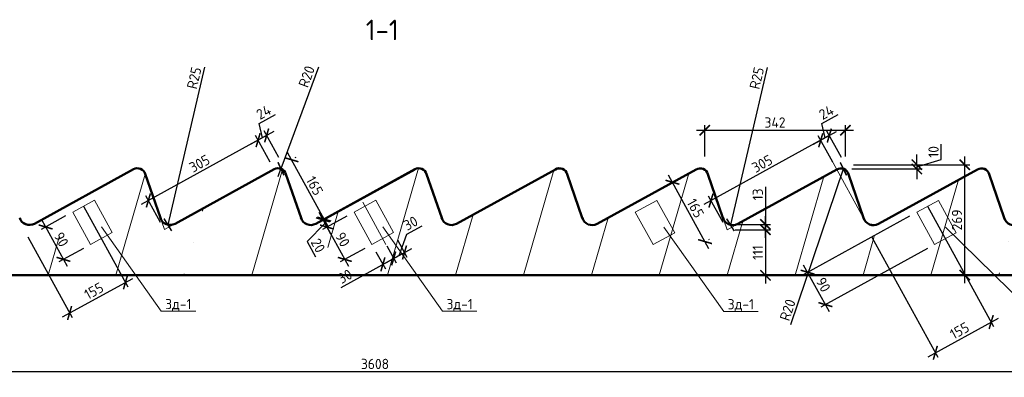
# Model space of a CAD drawing. Header units: millimetres. Extents: x 251864 to 617215, y -272865 to -46010.
# Tile 11 of 53: x 349116 to 373082, y -160787 to -152081. Entities that reach past the tile are written whole.
import ezdxf
from ezdxf import colors
from ezdxf.entities.mleader import LeaderData, LeaderLine
from ezdxf.enums import TextEntityAlignment as Align
from ezdxf.math import Vec2, Vec3

# ---------------------------------------------------------------- set-up
doc = ezdxf.new("R2010")
doc.units = ezdxf.units.MM
doc.layers.get('Defpoints').update_dxf_attribs({"color": 140})
for name, color, linetype, lineweight in [('Standard', 7, 'Continuous', 25), ('Размеры', 54, 'Continuous', 20), ('РАЗРЕЗЫ', 10, 'Continuous', 60), ('Символы 0.20', 1, 'Continuous', 20), ('Текст 5.00', 82, 'Continuous', 50)]:
    doc.layers.add(name, color=color, linetype=linetype, lineweight=lineweight)
doc.styles.add('GOST-2.304_Type-B', font='GOST_Common.ttf')
doc.styles.add('ГОСТ', font='GOST_Common.ttf')
doc.dimstyles.new('СПДС', dxfattribs={"dimscale": 100, "dimtxt": 2.5, "dimasz": 2.5, "dimexe": 1.25, "dimexo": 2, "dimtad": 1, "dimdec": 0, "dimtxsty": 'ГОСТ', "dimblk": 'ARCHTICK', "dimcen": 2.5, "dimdle": 2, "dimadec": 0, "dimazin": 2, "dimtfac": 0.75, "dimtdec": 0, "dimtmove": 1, "dimatfit": 3, "dimfxl": 1, "dimtolj": 1, "dimarcsym": 1})

# ---------------------------------------------------------------- blocks, each defined once
blk = doc.blocks.new('_ArchTick')
at = {"color": 0, "linetype": 'ByBlock', "const_width": 0.15}
blk.add_lwpolyline([(-0.5, -0.5), (0.5, 0.5)], dxfattribs=at)
blk = doc.blocks.new('*D1159')
at = {"layer": 'Defpoints', "color": 0, "linetype": 'Continuous', "transparency": 16777216}
for p in [(369213, -155612), (372118, -155612), (370123, -158299)]:
    blk.add_point(p, dxfattribs=at)
at = {"layer": 'Размеры', "color": 0, "linetype": 'Continuous', "lineweight": -2, "transparency": 16777216}
for p, q in [((372118, -158499), (372118, -155412)), ((369413, -155612), (372243, -155612)), ((370323, -158299), (372243, -158299))]:
    blk.add_line(p, q, dxfattribs=at)
at = {"layer": 'Размеры', "color": 0, "linetype": 'Continuous', "lineweight": -2, "transparency": 16777216, "xscale": 250, "yscale": 250, "zscale": 250}
for p, rotation in [((372118, -155612), 90), ((372118, -158299), 270)]:
    blk.add_blockref('_ArchTick', p, dxfattribs=dict(at, rotation=rotation))
at = {"layer": 'Размеры', "color": 0, "linetype": 'Continuous', "lineweight": 0, "transparency": 16777216, "insert": (371930, -156956), "char_height": 250, "attachment_point": 5, "rotation": 90, "style": 'ГОСТ'}
blk.add_mtext('\\A1;269', dxfattribs=at)
blk = doc.blocks.new('*D1160')
at = {"layer": 'Defpoints', "color": 0, "linetype": 'Continuous', "transparency": 16777216}
for p in [(369213, -154773), (365789, -155612), (369213, -155612)]:
    blk.add_point(p, dxfattribs=at)
at = {"layer": 'Размеры', "color": 0, "linetype": 'Continuous', "lineweight": -2, "transparency": 16777216}
for p, q in [((365589, -154773), (369413, -154773)), ((365789, -155412), (365789, -154648)), ((369213, -155412), (369213, -154648))]:
    blk.add_line(p, q, dxfattribs=at)
at = {"layer": 'Размеры', "color": 0, "linetype": 'Continuous', "lineweight": -2, "transparency": 16777216, "xscale": 250, "yscale": 250, "zscale": 250, "rotation": 180}
blk.add_blockref('_ArchTick', (365789, -154773), dxfattribs=at)
at = {"layer": 'Размеры', "color": 0, "linetype": 'Continuous', "lineweight": -2, "transparency": 16777216, "xscale": 250, "yscale": 250, "zscale": 250}
blk.add_blockref('_ArchTick', (369213, -154773), dxfattribs=at)
at = {"layer": 'Размеры', "color": 0, "linetype": 'Continuous', "lineweight": 0, "transparency": 16777216, "insert": (367501, -154585), "char_height": 250, "attachment_point": 5, "style": 'ГОСТ'}
blk.add_mtext('\\A1;342', dxfattribs=at)
blk = doc.blocks.new('*D1161')
at = {"layer": 'Defpoints', "color": 0, "linetype": 'Continuous', "transparency": 16777216}
for p in [(369174, -155716), (369280, -155612), (370954, -155716)]:
    blk.add_point(p, dxfattribs=at)
at = {"layer": 'Размеры', "color": 0, "linetype": 'Continuous', "lineweight": -2, "transparency": 16777216}
for p, q in [((371548, -155486), (371548, -155111)), ((370954, -155612), (370954, -155362)), ((370954, -155664), (371548, -155486)), ((369374, -155716), (371079, -155716)), ((369480, -155612), (371079, -155612)), ((370954, -155612), (370954, -155716)), ((370954, -155612), (370954, -155716)), ((370954, -155716), (370954, -155966))]:
    blk.add_line(p, q, dxfattribs=at)
at = {"layer": 'Размеры', "color": 0, "linetype": 'Continuous', "lineweight": -2, "transparency": 16777216, "xscale": 250, "yscale": 250, "zscale": 250}
for p, rotation in [((370954, -155612), 270), ((370954, -155716), 90)]:
    blk.add_blockref('_ArchTick', p, dxfattribs=dict(at, rotation=rotation))
at = {"layer": 'Размеры', "color": 0, "linetype": 'Continuous', "lineweight": 0, "transparency": 16777216, "insert": (371360, -155299), "char_height": 250, "attachment_point": 5, "rotation": 90, "style": 'ГОСТ'}
blk.add_mtext('\\A1;10', dxfattribs=at)
blk = doc.blocks.new('*D1162')
at = {"layer": 'Defpoints', "color": 0, "linetype": 'Continuous', "transparency": 16777216}
for p in [(369005, -155727), (365943, -156485), (366333, -157195)]:
    blk.add_point(p, dxfattribs=at)
at = {"layer": 'Размеры', "color": 0, "linetype": 'Continuous', "lineweight": -2, "transparency": 16777216}
for p, q in [((368790, -154921), (365768, -156582)), ((368908, -155552), (368554, -154907)), ((366237, -157020), (365883, -156376))]:
    blk.add_line(p, q, dxfattribs=at)
at = {"layer": 'Размеры', "color": 0, "linetype": 'Continuous', "lineweight": -2, "transparency": 16777216, "xscale": 250, "yscale": 250, "zscale": 250}
for p, rotation in [((368614, -155017), 28.79663397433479), ((365943, -156485), 208.7966339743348)]:
    blk.add_blockref('_ArchTick', p, dxfattribs=dict(at, rotation=rotation))
at = {"layer": 'Размеры', "color": 0, "linetype": 'Continuous', "lineweight": 0, "transparency": 16777216, "insert": (367188, -155587), "char_height": 250, "attachment_point": 5, "rotation": 28.7966, "style": 'ГОСТ'}
blk.add_mtext('\\A1;305', dxfattribs=at)
blk = doc.blocks.new('*D1163')
at = {"layer": 'Defpoints', "color": 0, "linetype": 'Continuous', "transparency": 16777216}
for p in [(366333, -157195), (366333, -158305), (367269, -158305)]:
    blk.add_point(p, dxfattribs=at)
at = {"layer": 'Размеры', "color": 0, "linetype": 'Continuous', "lineweight": -2, "transparency": 16777216}
for p, q in [((366533, -157195), (367394, -157195)), ((367269, -156995), (367269, -158505)), ((366533, -158305), (367394, -158305))]:
    blk.add_line(p, q, dxfattribs=at)
at = {"layer": 'Размеры', "color": 0, "linetype": 'Continuous', "lineweight": -2, "transparency": 16777216, "xscale": 250, "yscale": 250, "zscale": 250}
for p, rotation in [((367269, -157195), 90), ((367269, -158305), 270)]:
    blk.add_blockref('_ArchTick', p, dxfattribs=dict(at, rotation=rotation))
at = {"layer": 'Размеры', "color": 0, "linetype": 'Continuous', "lineweight": 0, "transparency": 16777216, "insert": (367082, -157750), "char_height": 250, "attachment_point": 5, "rotation": 90, "style": 'ГОСТ'}
blk.add_mtext('\\A1;111', dxfattribs=at)
blk = doc.blocks.new('*D1164')
at = {"layer": 'Defpoints', "color": 0, "linetype": 'Continuous', "transparency": 16777216}
for p in [(366333, -157195), (366380, -157065), (367269, -157065)]:
    blk.add_point(p, dxfattribs=at)
at = {"layer": 'Размеры', "color": 0, "linetype": 'Continuous', "lineweight": -2, "transparency": 16777216}
for p, q in [((367269, -156147), (367269, -157065)), ((367269, -157395), (367269, -156865)), ((366533, -157195), (367394, -157195)), ((366580, -157065), (367394, -157065))]:
    blk.add_line(p, q, dxfattribs=at)
at = {"layer": 'Размеры', "color": 0, "linetype": 'Continuous', "lineweight": -2, "transparency": 16777216, "xscale": 250, "yscale": 250, "zscale": 250}
for p, rotation in [((367269, -157065), 90), ((367269, -157195), 270)]:
    blk.add_blockref('_ArchTick', p, dxfattribs=dict(at, rotation=rotation))
at = {"layer": 'Размеры', "color": 0, "linetype": 'Continuous', "lineweight": 0, "transparency": 16777216, "insert": (367082, -156335), "char_height": 250, "attachment_point": 5, "rotation": 90, "style": 'ГОСТ'}
blk.add_mtext('\\A1;13', dxfattribs=at)
blk = doc.blocks.new('*D1165')
at = {"layer": 'Defpoints', "color": 0, "linetype": 'Continuous', "transparency": 16777216}
for p in [(368822, -154903), (369005, -155727), (369213, -155612)]:
    blk.add_point(p, dxfattribs=at)
at = {"layer": 'Размеры', "color": 0, "linetype": 'Continuous', "lineweight": -2, "transparency": 16777216}
for p, q in [((368643, -154609), (369038, -154392)), ((368439, -155113), (368998, -154806)), ((368718, -154960), (368643, -154609)), ((369116, -155437), (368762, -154793)), ((368908, -155552), (368554, -154907))]:
    blk.add_line(p, q, dxfattribs=at)
at = {"layer": 'Размеры', "color": 0, "linetype": 'Continuous', "lineweight": -2, "transparency": 16777216, "xscale": 250, "yscale": 250, "zscale": 250}
for p, rotation in [((368614, -155017), 208.7966339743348), ((368822, -154903), 28.79663397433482)]:
    blk.add_blockref('_ArchTick', p, dxfattribs=dict(at, rotation=rotation))
at = {"layer": 'Размеры', "color": 0, "linetype": 'Continuous', "lineweight": 0, "transparency": 16777216, "insert": (368750, -154336), "char_height": 250, "attachment_point": 5, "rotation": 28.7966, "style": 'ГОСТ'}
blk.add_mtext('\\A1;24', dxfattribs=at)
blk = doc.blocks.new('*D1166')
at = {"layer": 'Defpoints', "color": 0, "linetype": 'Continuous', "transparency": 16777216}
for p in [(364921, -156084), (365003, -156038), (365715, -157530)]:
    blk.add_point(p, dxfattribs=at)
at = {"layer": 'Размеры', "color": 0, "linetype": 'Continuous', "lineweight": -2, "transparency": 16777216}
for p, q in [((365894, -157660), (364907, -155863)), ((365096, -155987), (365113, -155978)), ((365891, -157433), (365908, -157424))]:
    blk.add_line(p, q, dxfattribs=at)
at = {"layer": 'Размеры', "color": 0, "linetype": 'Continuous', "lineweight": -2, "transparency": 16777216, "xscale": 250, "yscale": 250, "zscale": 250}
for p, rotation in [((365003, -156038), 118.7966339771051), ((365798, -157484), 298.7966339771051)]:
    blk.add_blockref('_ArchTick', p, dxfattribs=dict(at, rotation=rotation))
at = {"layer": 'Размеры', "color": 0, "linetype": 'Continuous', "lineweight": 0, "transparency": 16777216, "insert": (365565, -156671), "char_height": 250, "attachment_point": 5, "rotation": 298.7966, "style": 'ГОСТ'}
blk.add_mtext('\\A1;165', dxfattribs=at)
blk = doc.blocks.new('*D1167')
at = {"layer": 'Defpoints', "color": 0, "linetype": 'Continuous', "transparency": 16777216}
for p in [(369165, -155713), (369101, -155902)]:
    blk.add_point(p, dxfattribs=at)
at = {"layer": 'Размеры', "color": 0, "linetype": 'Continuous', "lineweight": -2, "transparency": 16777216}
blk.add_line((367886, -159503), (369165, -155713), dxfattribs=at)
at = {"layer": 'Размеры', "color": 0, "linetype": 'Continuous', "lineweight": -2, "transparency": 16777216, "xscale": 250, "yscale": 250, "zscale": 250, "rotation": 71.36272720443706}
blk.add_blockref('_ArchTick', (369165, -155713), dxfattribs=at)
at = {"layer": 'Размеры', "color": 0, "linetype": 'Continuous', "lineweight": 0, "transparency": 16777216, "insert": (367809, -159147), "char_height": 250, "attachment_point": 5, "rotation": 71.3627, "style": 'ГОСТ'}
blk.add_mtext('\\A1;R20', dxfattribs=at)
blk = doc.blocks.new('*D1168')
at = {"layer": 'Defpoints', "color": 0, "linetype": 'Continuous', "transparency": 16777216}
for p in [(366473, -156833), (366416, -157076)]:
    blk.add_point(p, dxfattribs=at)
at = {"layer": 'Размеры', "color": 0, "linetype": 'Continuous', "lineweight": -2, "transparency": 16777216}
blk.add_line((367311, -153242), (366416, -157076), dxfattribs=at)
at = {"layer": 'Размеры', "color": 0, "linetype": 'Continuous', "lineweight": -2, "transparency": 16777216, "xscale": 250, "yscale": 250, "zscale": 250, "rotation": 256.8753138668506}
blk.add_blockref('_ArchTick', (366416, -157076), dxfattribs=at)
at = {"layer": 'Размеры', "color": 0, "linetype": 'Continuous', "lineweight": 0, "transparency": 16777216, "insert": (367057, -153504), "char_height": 250, "attachment_point": 5, "rotation": 76.8753, "style": 'ГОСТ'}
blk.add_mtext('\\A1;R25', dxfattribs=at)
blk = doc.blocks.new('*D1169')
at = {"layer": 'Defpoints', "color": 0, "linetype": 'Continuous', "transparency": 16777216}
for p in [(355309, -155724), (352248, -156482), (352638, -157192)]:
    blk.add_point(p, dxfattribs=at)
at = {"layer": 'Размеры', "color": 0, "linetype": 'Continuous', "lineweight": -2, "transparency": 16777216}
for p, q in [((355094, -154917), (352073, -156578)), ((355213, -155548), (354859, -154904)), ((352542, -157016), (352188, -156372))]:
    blk.add_line(p, q, dxfattribs=at)
at = {"layer": 'Размеры', "color": 0, "linetype": 'Continuous', "lineweight": -2, "transparency": 16777216, "xscale": 250, "yscale": 250, "zscale": 250}
for p, rotation in [((354919, -155014), 28.79663397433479), ((352248, -156482), 208.7966339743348)]:
    blk.add_blockref('_ArchTick', p, dxfattribs=dict(at, rotation=rotation))
at = {"layer": 'Размеры', "color": 0, "linetype": 'Continuous', "lineweight": 0, "transparency": 16777216, "insert": (353493, -155583), "char_height": 250, "attachment_point": 5, "rotation": 28.7966, "style": 'ГОСТ'}
blk.add_mtext('\\A1;305', dxfattribs=at)
blk = doc.blocks.new('*D1170')
at = {"layer": 'Defpoints', "color": 0, "linetype": 'Continuous', "transparency": 16777216}
for p in [(355649, -155537), (355732, -155491), (356444, -156982)]:
    blk.add_point(p, dxfattribs=at)
at = {"layer": 'Размеры', "color": 0, "linetype": 'Continuous', "lineweight": -2, "transparency": 16777216}
for p, q in [((356623, -157112), (355636, -155316)), ((355825, -155440), (355842, -155431)), ((356620, -156886), (356636, -156877))]:
    blk.add_line(p, q, dxfattribs=at)
at = {"layer": 'Размеры', "color": 0, "linetype": 'Continuous', "lineweight": -2, "transparency": 16777216, "xscale": 250, "yscale": 250, "zscale": 250}
for p, rotation in [((355732, -155491), 118.7966339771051), ((356527, -156937), 298.7966339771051)]:
    blk.add_blockref('_ArchTick', p, dxfattribs=dict(at, rotation=rotation))
at = {"layer": 'Размеры', "color": 0, "linetype": 'Continuous', "lineweight": 0, "transparency": 16777216, "insert": (356294, -156124), "char_height": 250, "attachment_point": 5, "rotation": 298.7966, "style": 'ГОСТ'}
blk.add_mtext('\\A1;165', dxfattribs=at)
blk = doc.blocks.new('*D1171')
at = {"layer": 'Defpoints', "color": 0, "linetype": 'Continuous', "transparency": 16777216}
for p in [(355475, -155711), (355406, -155899)]:
    blk.add_point(p, dxfattribs=at)
at = {"layer": 'Размеры', "color": 0, "linetype": 'Continuous', "lineweight": -2, "transparency": 16777216}
for p in [(356385, -153238), (355406, -155899)]:
    blk.add_line(p, (355475, -155711), dxfattribs=at)
at = {"layer": 'Размеры', "color": 0, "linetype": 'Continuous', "lineweight": -2, "transparency": 16777216, "xscale": 250, "yscale": 250, "zscale": 250, "rotation": 249.7922093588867}
blk.add_blockref('_ArchTick', (355475, -155711), dxfattribs=at)
at = {"layer": 'Размеры', "color": 0, "linetype": 'Continuous', "lineweight": 0, "transparency": 16777216, "insert": (356101, -153466), "char_height": 250, "attachment_point": 5, "rotation": 69.7922, "style": 'ГОСТ'}
blk.add_mtext('\\A1;R20', dxfattribs=at)
blk = doc.blocks.new('*D1172')
at = {"layer": 'Defpoints', "color": 0, "linetype": 'Continuous', "transparency": 16777216}
for p in [(352778, -156830), (352721, -157073)]:
    blk.add_point(p, dxfattribs=at)
at = {"layer": 'Размеры', "color": 0, "linetype": 'Continuous', "lineweight": -2, "transparency": 16777216}
blk.add_line((353615, -153238), (352721, -157073), dxfattribs=at)
at = {"layer": 'Размеры', "color": 0, "linetype": 'Continuous', "lineweight": -2, "transparency": 16777216, "xscale": 250, "yscale": 250, "zscale": 250, "rotation": 256.8753138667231}
blk.add_blockref('_ArchTick', (352721, -157073), dxfattribs=at)
at = {"layer": 'Размеры', "color": 0, "linetype": 'Continuous', "lineweight": 0, "transparency": 16777216, "insert": (353362, -153500), "char_height": 250, "attachment_point": 5, "rotation": 76.8753, "style": 'ГОСТ'}
blk.add_mtext('\\A1;R25', dxfattribs=at)
blk = doc.blocks.new('*D1173')
at = {"layer": 'Defpoints', "color": 0, "linetype": 'Continuous', "transparency": 16777216}
for p in [(354919, -155014), (355309, -155724), (355517, -155609)]:
    blk.add_point(p, dxfattribs=at)
at = {"layer": 'Размеры', "color": 0, "linetype": 'Continuous', "lineweight": -2, "transparency": 16777216}
for p, q in [((354948, -154606), (355342, -154389)), ((355302, -154803), (354744, -155110)), ((355023, -154956), (354948, -154606)), ((355421, -155434), (355067, -154790)), ((355213, -155548), (354859, -154904))]:
    blk.add_line(p, q, dxfattribs=at)
at = {"layer": 'Размеры', "color": 0, "linetype": 'Continuous', "lineweight": -2, "transparency": 16777216, "xscale": 250, "yscale": 250, "zscale": 250}
for p, rotation in [((354919, -155014), 208.7966339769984), ((355127, -154899), 28.79663397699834)]:
    blk.add_blockref('_ArchTick', p, dxfattribs=dict(at, rotation=rotation))
at = {"layer": 'Размеры', "color": 0, "linetype": 'Continuous', "lineweight": 0, "transparency": 16777216, "insert": (355055, -154333), "char_height": 250, "attachment_point": 5, "rotation": 28.7966, "style": 'ГОСТ'}
blk.add_mtext('\\A1;24', dxfattribs=at)
blk = doc.blocks.new('*D1174')
at = {"layer": 'Defpoints', "color": 0, "linetype": 'Continuous', "transparency": 16777216}
for p in [(357953, -157410), (357690, -157554), (357956, -158038)]:
    blk.add_point(p, dxfattribs=at)
at = {"layer": 'Размеры', "color": 0, "linetype": 'Continuous', "lineweight": -2, "transparency": 16777216}
for p, q in [((358049, -157585), (358279, -158003)), ((358394, -157797), (357781, -158135)), ((357786, -157729), (358016, -158148)), ((356939, -158597), (357956, -158038))]:
    blk.add_line(p, q, dxfattribs=at)
at = {"layer": 'Размеры', "color": 0, "linetype": 'Continuous', "lineweight": -2, "transparency": 16777216, "xscale": 250, "yscale": 250, "zscale": 250}
for p, rotation in [((358219, -157894), 28.79663397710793), ((357956, -158038), 208.796633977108)]:
    blk.add_blockref('_ArchTick', p, dxfattribs=dict(at, rotation=rotation))
at = {"layer": 'Размеры', "color": 0, "linetype": 'Continuous', "lineweight": 0, "transparency": 16777216, "insert": (357035, -158330), "char_height": 250, "attachment_point": 5, "rotation": 28.7966, "style": 'ГОСТ'}
blk.add_mtext('\\A1;30', dxfattribs=at)
blk = doc.blocks.new('*D1175')
at = {"layer": 'Defpoints', "color": 0, "linetype": 'Continuous', "transparency": 16777216}
for p in [(357953, -157410), (358215, -157265), (358482, -157749)]:
    blk.add_point(p, dxfattribs=at)
at = {"layer": 'Размеры', "color": 0, "linetype": 'Continuous', "lineweight": -2, "transparency": 16777216}
for p, q in [((358537, -157303), (358909, -157098)), ((358312, -157440), (358542, -157859)), ((358350, -157821), (358537, -157303)), ((358043, -157990), (358657, -157653)), ((358049, -157585), (358279, -158003))]:
    blk.add_line(p, q, dxfattribs=at)
at = {"layer": 'Размеры', "color": 0, "linetype": 'Continuous', "lineweight": -2, "transparency": 16777216, "xscale": 250, "yscale": 250, "zscale": 250}
for p, rotation in [((358219, -157894), 208.7966339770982), ((358482, -157749), 28.79663397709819)]:
    blk.add_blockref('_ArchTick', p, dxfattribs=dict(at, rotation=rotation))
at = {"layer": 'Размеры', "color": 0, "linetype": 'Continuous', "lineweight": 0, "transparency": 16777216, "insert": (358632, -157036), "char_height": 250, "attachment_point": 5, "rotation": 28.7966, "style": 'ГОСТ'}
blk.add_mtext('\\A1;30', dxfattribs=at)
blk = doc.blocks.new('*D1176')
at = {"layer": 'Defpoints', "color": 0, "linetype": 'Continuous', "transparency": 16777216}
for p in [(357256, -156765), (356595, -157129), (357690, -157554)]:
    blk.add_point(p, dxfattribs=at)
at = {"layer": 'Размеры', "color": 0, "linetype": 'Continuous', "lineweight": -2, "transparency": 16777216}
for p, q in [((357081, -156862), (356486, -157189)), ((357125, -158093), (356499, -156953)), ((357514, -157650), (356919, -157978))]:
    blk.add_line(p, q, dxfattribs=at)
at = {"layer": 'Размеры', "color": 0, "linetype": 'Continuous', "lineweight": -2, "transparency": 16777216, "xscale": 250, "yscale": 250, "zscale": 250}
for p, rotation in [((356595, -157129), 118.7966339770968), ((357029, -157917), 298.7966339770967)]:
    blk.add_blockref('_ArchTick', p, dxfattribs=dict(at, rotation=rotation))
at = {"layer": 'Размеры', "color": 0, "linetype": 'Continuous', "lineweight": 0, "transparency": 16777216, "insert": (356976, -157433), "char_height": 250, "attachment_point": 5, "rotation": 298.7966, "style": 'ГОСТ'}
blk.add_mtext('\\A1;90', dxfattribs=at)
blk = doc.blocks.new('*D1177')
at = {"layer": 'Defpoints', "color": 0, "linetype": 'Continuous', "transparency": 16777216}
for p in [(357160, -156590), (356499, -156953), (357256, -156765)]:
    blk.add_point(p, dxfattribs=at)
at = {"layer": 'Размеры', "color": 0, "linetype": 'Continuous', "lineweight": -2, "transparency": 16777216}
for p, q in [((356984, -156686), (356389, -157013)), ((356691, -157304), (356402, -156778)), ((357081, -156862), (356486, -157189)), ((356547, -157041), (356112, -157483)), ((356112, -157483), (356317, -157855))]:
    blk.add_line(p, q, dxfattribs=at)
at = {"layer": 'Размеры', "color": 0, "linetype": 'Continuous', "lineweight": -2, "transparency": 16777216, "xscale": 250, "yscale": 250, "zscale": 250}
for p, rotation in [((356499, -156953), 118.7966339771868), ((356595, -157129), 298.7966339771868)]:
    blk.add_blockref('_ArchTick', p, dxfattribs=dict(at, rotation=rotation))
at = {"layer": 'Размеры', "color": 0, "linetype": 'Continuous', "lineweight": 0, "transparency": 16777216, "insert": (356379, -157579), "char_height": 250, "attachment_point": 5, "rotation": 298.7966, "style": 'ГОСТ'}
blk.add_mtext('\\A1;20', dxfattribs=at)
blk = doc.blocks.new('*D1178')
at = {"layer": 'Defpoints', "color": 0, "linetype": 'Continuous', "transparency": 16777216}
for p in [(339724, -156758), (375805, -157693), (375805, -160649)]:
    blk.add_point(p, dxfattribs=at)
at = {"layer": 'Размеры', "color": 0, "linetype": 'Continuous', "lineweight": -2, "transparency": 16777216}
for p, q in [((339724, -156958), (339724, -160774)), ((375805, -157893), (375805, -160774)), ((339524, -160649), (376005, -160649))]:
    blk.add_line(p, q, dxfattribs=at)
at = {"layer": 'Размеры', "color": 0, "linetype": 'Continuous', "lineweight": -2, "transparency": 16777216, "xscale": 250, "yscale": 250, "zscale": 250, "rotation": 180}
blk.add_blockref('_ArchTick', (339724, -160649), dxfattribs=at)
at = {"layer": 'Размеры', "color": 0, "linetype": 'Continuous', "lineweight": -2, "transparency": 16777216, "xscale": 250, "yscale": 250, "zscale": 250}
blk.add_blockref('_ArchTick', (375805, -160649), dxfattribs=at)
at = {"layer": 'Размеры', "color": 0, "linetype": 'Continuous', "lineweight": 0, "transparency": 16777216, "insert": (357764, -160462), "char_height": 250, "attachment_point": 5, "style": 'ГОСТ'}
blk.add_mtext('\\A1;3608', dxfattribs=at)
blk = doc.blocks.new('_None')
blk = doc.blocks.new('*D1188')
at = {"layer": 'Defpoints', "color": 0, "linetype": 'Continuous', "transparency": 16777216}
for p in [(350409, -156764), (349747, -157127), (350842, -157552)]:
    blk.add_point(p, dxfattribs=at)
at = {"layer": 'Размеры', "color": 0, "linetype": 'Continuous', "lineweight": -2, "transparency": 16777216}
for p, q in [((350233, -156860), (349638, -157187)), ((350277, -158091), (349651, -156952)), ((350667, -157649), (350071, -157976))]:
    blk.add_line(p, q, dxfattribs=at)
at = {"layer": 'Размеры', "color": 0, "linetype": 'Continuous', "lineweight": -2, "transparency": 16777216, "xscale": 250, "yscale": 250, "zscale": 250}
for p, rotation in [((349747, -157127), 118.7966339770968), ((350181, -157916), 298.7966339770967)]:
    blk.add_blockref('_ArchTick', p, dxfattribs=dict(at, rotation=rotation))
at = {"layer": 'Размеры', "color": 0, "linetype": 'Continuous', "lineweight": 0, "transparency": 16777216, "insert": (350129, -157431), "char_height": 250, "attachment_point": 5, "rotation": 298.7966, "style": 'ГОСТ'}
blk.add_mtext('\\A1;90', dxfattribs=at)
blk = doc.blocks.new('*D1189')
at = {"layer": 'Defpoints', "color": 0, "linetype": 'Continuous', "transparency": 16777216}
for p in [(350575, -156444), (349214, -157191), (351691, -158474)]:
    blk.add_point(p, dxfattribs=at)
at = {"layer": 'Размеры', "color": 0, "linetype": 'Continuous', "lineweight": -2, "transparency": 16777216}
for p, q in [((350671, -156619), (351751, -158584)), ((349311, -157367), (350391, -159331)), ((350155, -159318), (351866, -158378))]:
    blk.add_line(p, q, dxfattribs=at)
at = {"layer": 'Размеры', "color": 0, "linetype": 'Continuous', "lineweight": -2, "transparency": 16777216, "xscale": 250, "yscale": 250, "zscale": 250}
for p, rotation in [((351691, -158474), 28.79663397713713), ((350331, -159222), 208.7966339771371)]:
    blk.add_blockref('_ArchTick', p, dxfattribs=dict(at, rotation=rotation))
at = {"layer": 'Размеры', "color": 0, "linetype": 'Continuous', "lineweight": 0, "transparency": 16777216, "insert": (350921, -158684), "char_height": 250, "attachment_point": 5, "rotation": 28.7966, "style": 'ГОСТ'}
blk.add_mtext('\\A1;155', dxfattribs=at)
blk = doc.blocks.new('*D1190')
at = {"layer": 'Defpoints', "color": 0, "linetype": 'Continuous', "transparency": 16777216}
for p in [(370951, -156769), (371385, -157557), (368295, -158229)]:
    blk.add_point(p, dxfattribs=at)
at = {"layer": 'Размеры', "color": 0, "linetype": 'Continuous', "lineweight": -2, "transparency": 16777216}
for p, q in [((370776, -156865), (368185, -158289)), ((371210, -157654), (368619, -159078)), ((368824, -159193), (368198, -158054))]:
    blk.add_line(p, q, dxfattribs=at)
at = {"layer": 'Размеры', "color": 0, "linetype": 'Continuous', "lineweight": -2, "transparency": 16777216, "xscale": 250, "yscale": 250, "zscale": 250}
for p, rotation in [((368295, -158229), 118.7966339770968), ((368728, -159018), 298.7966339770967)]:
    blk.add_blockref('_ArchTick', p, dxfattribs=dict(at, rotation=rotation))
at = {"layer": 'Размеры', "color": 0, "linetype": 'Continuous', "lineweight": 0, "transparency": 16777216, "insert": (368676, -158533), "char_height": 250, "attachment_point": 5, "rotation": 298.7966, "style": 'ГОСТ'}
blk.add_mtext('\\A1;90', dxfattribs=at)
blk = doc.blocks.new('*D1191')
at = {"layer": 'Defpoints', "color": 0, "linetype": 'Continuous', "transparency": 16777216}
for p in [(371118, -156449), (369757, -157196), (372763, -159442)]:
    blk.add_point(p, dxfattribs=at)
at = {"layer": 'Размеры', "color": 0, "linetype": 'Continuous', "lineweight": -2, "transparency": 16777216}
for p, q in [((371214, -156624), (372823, -159551)), ((369854, -157372), (371463, -160299)), ((371227, -160286), (372938, -159346))]:
    blk.add_line(p, q, dxfattribs=at)
at = {"layer": 'Размеры', "color": 0, "linetype": 'Continuous', "lineweight": -2, "transparency": 16777216, "xscale": 250, "yscale": 250, "zscale": 250}
for p, rotation in [((372763, -159442), 28.79663397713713), ((371403, -160190), 208.7966339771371)]:
    blk.add_blockref('_ArchTick', p, dxfattribs=dict(at, rotation=rotation))
at = {"layer": 'Размеры', "color": 0, "linetype": 'Continuous', "lineweight": 0, "transparency": 16777216, "insert": (371993, -159652), "char_height": 250, "attachment_point": 5, "rotation": 28.7966, "style": 'ГОСТ'}
blk.add_mtext('\\A1;155', dxfattribs=at)
blk = doc.blocks.new('sdsdssd')
at = {"layer": 'РАЗРЕЗЫ', "lineweight": -2}
h = blk.add_hatch(dxfattribs=at)
h.set_pattern_fill('ANSI35', color=256, scale=500, angle=28.7994)
h.set_pattern_definition([(73.79941, (-6442487, 1573102.6), (-3048.9234, 885.8281), []), (73.79941, (-6440519.7, 1574184.2), (-3048.9234, 885.8281), [3968.75, -793.75, 0, -793.75])])
edge = h.paths.add_edge_path()
edge.add_line((421374, -76449), (422478, -75842))
edge.add_line((422478, -75842), (421660, -74354))
edge.add_line((421660, -74354), (420117, -75202))
edge.add_arc((419996, -74983), 250, 200.4776, 298.7994, ccw=False)
edge.add_line((419762, -75071), (419387, -73982))
edge.add_arc((419200, -74051), 200, 380.4776, 478.7994)
edge.add_line((419104, -73876), (416693, -75202))
edge.add_arc((416572, -74982), 250, 200.4776, 298.7994, ccw=False)
edge.add_line((416338, -75070), (415964, -73981))
edge.add_arc((415776, -74051), 200, 380.4776, 478.7994)
edge.add_line((415680, -73876), (413269, -75201))
edge.add_arc((413149, -74982), 250, 200.4776, 298.7994, ccw=False)
edge.add_line((412914, -75069), (412540, -73980))
edge.add_arc((412352, -74050), 200, 380.4776, 478.7994)
edge.add_line((412256, -73875), (409845, -75200))
edge.add_arc((409725, -74981), 250, 200.4776, 298.7994, ccw=False)
edge.add_line((409491, -75069), (409116, -73979))
edge.add_arc((408929, -74049), 200, 380.4776, 478.7994)
edge.add_line((408832, -73874), (406421, -75200))
edge.add_arc((406301, -74980), 250, 200.4776, 298.7994, ccw=False)
edge.add_line((406067, -75068), (405692, -73979))
edge.add_arc((405505, -74049), 200, 380.4776, 478.7994)
edge.add_line((405408, -73874), (402998, -75199))
edge.add_arc((402877, -74980), 250, 200.4776, 298.7994, ccw=False)
edge.add_line((402643, -75067), (402268, -73978))
edge.add_arc((402081, -74048), 200, 380.4776, 478.7994)
edge.add_line((401985, -73873), (399574, -75198))
edge.add_arc((399453, -74979), 250, 200.4776, 298.7994, ccw=False)
edge.add_line((399219, -75067), (398844, -73977))
edge.add_arc((398657, -74047), 200, 380.4776, 478.7994)
edge.add_line((398561, -73872), (396150, -75197))
edge.add_arc((396030, -74978), 250, 200.4776, 298.7994, ccw=False)
edge.add_line((395795, -75066), (395421, -73977))
edge.add_arc((395233, -74047), 200, 380.4776, 478.7994)
edge.add_line((395137, -73871), (392726, -75197))
edge.add_arc((392606, -74978), 250, 200.4776, 298.7994, ccw=False)
edge.add_line((392372, -75065), (391997, -73976))
edge.add_arc((391809, -74046), 200, 380.4776, 478.7994)
edge.add_line((391713, -73871), (389302, -75196))
edge.add_arc((389182, -74977), 250, 200.4776, 298.7994, ccw=False)
edge.add_line((388948, -75064), (388573, -73975))
edge.add_arc((388386, -74045), 200, 380.4776, 478.7547)
edge.add_line((388289, -73870), (386399, -74907))
edge.add_line((386399, -74907), (387246, -76449))
edge.add_line((387246, -76449), (421374, -76449))
at = {"layer": 'Standard', "color": 5, "linetype": 'Continuous', "lineweight": 50, "transparency": 33554687}
for p, q in [((398561, -73872), (396150, -75197)), ((399215, -75054), (398848, -73987)), ((401985, -73873), (399574, -75198)), ((402639, -75055), (402272, -73988)), ((405408, -73874), (402998, -75199)), ((406063, -75056), (405695, -73989)), ((408832, -73874), (406421, -75200)), ((409486, -75056), (409119, -73989)), ((412256, -73875), (409845, -75200)), ((412910, -75057), (412543, -73990)), ((415680, -73876), (413269, -75201)), ((416334, -75058), (415967, -73991)), ((419104, -73876), (416693, -75202)), ((419758, -75058), (419391, -73991)), ((421374, -76449), (387246, -76449))]:
    blk.add_line(p, q, dxfattribs=at)
for centre, radius, start, end in [((398657, -74047), 200, 17.4895, 118.7994), ((402081, -74048), 200, 17.4895, 118.7994), ((405505, -74049), 200, 17.4895, 118.7994), ((408929, -74049), 200, 17.4895, 118.7994), ((412352, -74050), 200, 17.4895, 118.7994), ((415776, -74051), 200, 17.4895, 118.7994), ((419200, -74051), 200, 17.4895, 118.7994), ((396030, -74978), 250, 197.4895, 298.7994), ((399453, -74979), 250, 197.4895, 298.7994), ((402877, -74980), 250, 197.4895, 298.7994), ((406301, -74980), 250, 197.4895, 298.7994), ((409725, -74981), 250, 197.4895, 298.7994), ((413149, -74982), 250, 197.4895, 298.7994), ((416572, -74982), 250, 197.4895, 298.7994), ((419996, -74983), 250, 197.4895, 298.7994)]:
    blk.add_arc(centre, radius, start, end, dxfattribs=at)
at = {"layer": 'Размеры'}
blk.add_line((421374, -76449), (395525, -76449), dxfattribs=at)

msp = doc.modelspace()

# ---------------------------------------------------------------- linework, layer by layer
at = {"layer": 'Standard', "color": 5, "linetype": 'Continuous', "lineweight": 50, "transparency": 33554687}
for p, q in [((351885.4, -155722.7), (349474.6, -157048)), ((355309.2, -155723.4), (352898.4, -157048.7)), ((358733, -155724.1), (356322.2, -157049.4)), ((362156.8, -155724.7), (359746, -157050.1)), ((365580.7, -155725.4), (363169.8, -157050.8)), ((369004.5, -155726.1), (366593.7, -157051.4)), ((372428.3, -155726.8), (370017.5, -157052.1)), ((352539.5, -156904.8), (352172.5, -155837.9)), ((355963.3, -156905.4), (355596.3, -155838.5)), ((359387.2, -156906.1), (359020.1, -155839.2)), ((362811, -156906.8), (362443.9, -155839.9)), ((366234.8, -156907.5), (365867.8, -155840.6)), ((369658.6, -156908.2), (369291.6, -155841.3)), ((373082.4, -156908.8), (372715.4, -155841.9)), ((374699.1, -158299.3), (340570.9, -158299.3))]:
    msp.add_line(p, q, dxfattribs=at)
for centre, radius, start, end in [((351981.7, -155898), 200, 17.48948, 118.79941), ((355405.6, -155898.7), 200, 17.48948, 118.79941), ((358829.4, -155899.3), 200, 17.48948, 118.79941), ((362253.2, -155900), 200, 17.48948, 118.79941), ((365677, -155900.7), 200, 17.48948, 118.79941), ((369100.8, -155901.4), 200, 17.48948, 118.79941), ((372524.6, -155902.1), 200, 17.48948, 118.79941), ((349354.2, -156829), 250, 197.48948, 298.79941), ((352778, -156829.6), 250, 197.48948, 298.79941), ((356201.8, -156830.3), 250, 197.48948, 298.79941), ((359625.6, -156831), 250, 197.48948, 298.79941), ((363049.4, -156831.7), 250, 197.48948, 298.79941), ((366473.2, -156832.4), 250, 197.48948, 298.79941), ((369897, -156833), 250, 197.48948, 298.79941)]:
    msp.add_arc(centre, radius, start, end, dxfattribs=at)
at = {"layer": 'Размеры', "color": 3, "linetype": 'Continuous', "lineweight": 0}
for p, q in [((368729.7, -155227), (368916.2, -155566.1)), ((355309.3, -155723.5), (352898.4, -157048.7)), ((358733.1, -155724.4), (356322.2, -157049.6)), ((362156.9, -155725.2), (359746, -157050.4)), ((365580.7, -155726.1), (363169.8, -157051.3)), ((369004.5, -155726.9), (366593.6, -157052.1)), ((368916.2, -155566.1), (369657.4, -156914.6)), ((352539.5, -156904.8), (352172.6, -155837.8)), ((355963.3, -156905.6), (355596.4, -155838.7)), ((359387.1, -156906.4), (359020.2, -155839.5)), ((362811, -156907.3), (362444, -155840.4)), ((366234.8, -156908.1), (365867.8, -155841.2)), ((352638.2, -157191.7), (352379.3, -156439.1)), ((366333.5, -157195.1), (366074.6, -156442.4)), ((353291.8, -156832.5), (352638.2, -157191.7)), ((366987, -156835.9), (366333.5, -157195.1)), ((369401, -158298.7), (340570.8, -158298.7))]:
    msp.add_line(p, q, dxfattribs=at)
at = {"layer": 'Размеры', "lineweight": 30}
msp.add_line((351885.5, -155722.7), (349474.6, -157047.9), dxfattribs=at)
at = {"layer": 'Размеры', "color": 3, "linetype": 'Continuous', "lineweight": 0}
for points in [[(350934.3, -156474.6), (351367.9, -157263.3), (350842.1, -157552.3), (350408.5, -156763.6)], [(357782, -156476.3), (358215.5, -157265), (357689.7, -157554), (357256.2, -156765.3)], [(364626.5, -156479.7), (365060, -157268.4), (364534.2, -157557.4), (364100.7, -156768.7)], [(371477.2, -156479.7), (371910.7, -157268.4), (371384.9, -157557.4), (370951.4, -156768.7)]]:
    msp.add_lwpolyline(points, close=True, dxfattribs=at)
msp.add_lwpolyline([(357465.1, -156522.6), (358030.4, -157551.1)], dxfattribs=at)
for centre, radius, start, end in [((351981.8, -155897.9), 200, 17.4867, 118.79663), ((355405.6, -155898.8), 200, 17.4867, 118.79663), ((358829.4, -155899.6), 200, 17.4867, 118.79663), ((362253.2, -155900.5), 200, 17.4867, 118.79663), ((365677, -155901.3), 200, 17.4867, 118.79663), ((369100.9, -155902.2), 200, 18.11893, 118.79663), ((349354.2, -156828.8), 250, 197.4867, 298.79663), ((352778, -156829.6), 250, 197.4867, 298.79663), ((356201.8, -156830.5), 250, 197.4867, 298.79663), ((359625.6, -156831.3), 250, 197.4867, 298.79663), ((363049.4, -156832.2), 250, 197.4867, 298.79663), ((366473.2, -156833), 250, 197.4867, 298.79663)]:
    msp.add_arc(centre, radius, start, end, dxfattribs=at)

# ---------------------------------------------------------------- block references
at = {"layer": 'Размеры'}
msp.add_blockref('sdsdssd', (-46675.5, -81850.6), dxfattribs=at)

# ---------------------------------------------------------------- texts
at = {"layer": 'Текст 5.00', "style": 'GOST-2.304_Type-B'}
msp.add_text('1-1', height=500, dxfattribs=at).set_placement((357940.3, -152331.5), align=Align.MIDDLE_CENTER)
msp.add_text('1-1', height=500, dxfattribs=at).set_placement((357940.3, -152331.5), align=Align.MIDDLE_CENTER)

# ---------------------------------------------------------------- dimensions: what is measured, and where the dimension line sits
at = {"layer": 'Размеры', "color": 3, "linetype": 'Continuous', "lineweight": 0}
for center, mpoint, picture, middle in [((355405.6, -155898.8), (355474.7, -155711.1), '*D1171', (356277.1, -153531.2)), ((352778, -156829.6), (352721.2, -157073.1), '*D1172', (353544.3, -153542.8)), ((366473.2, -156833), (366416.5, -157076.5), '*D1168', (367239.6, -153546.2)), ((369100.9, -155902.2), (369164.8, -155712.7), '*D1167', (367986.3, -159206.8))]:
    dim = msp.add_radius_dim(center=center, mpoint=mpoint, dimstyle='СПДС', override={"dimlfac": 0.1}, dxfattribs=at)
    dim.commit()
    dim.dimension.update_dxf_attribs({"geometry": picture, "text_midpoint": middle, "dimtype": 164})
for p1, p2, distance, picture, middle in [((355517.4, -155609.1), (355309.3, -155723.5), -810, '*D1173', (354912.4, -154411.1)), ((356444.3, -156982.5), (355649.5, -155536.5), -94.3, '*D1170', (356293.9, -156123.7)), ((365715.3, -157529.8), (364920.5, -156083.8), -94.3, '*D1166', (365564.9, -156671)), ((349214.5, -157191.3), (350574.9, -156443.5), -2317.2, '*D1189', (350920.5, -158683.7)), ((369757.3, -157196.4), (371117.8, -156448.6), -3415.7, '*D1191', (371992.6, -159651.5)), ((357256.2, -156765.3), (357159.6, -156589.7), 754.3, '*D1177', (356306.7, -157447.5)), ((350842.1, -157552.3), (350408.5, -156763.6), 754.3, '*D1188', (350128.6, -157431)), ((357689.7, -157554), (357256.2, -156765.3), 754.3, '*D1176', (356976.2, -157432.7)), ((371384.9, -157557.4), (370951.4, -156768.7), 3031.7, '*D1190', (368675.7, -158533.2)), ((366333.5, -157195.1), (366333.5, -158304.7), 935.6, '*D1163', (367081.6, -157749.9))]:
    dim = msp.add_aligned_dim(p1=p1, p2=p2, distance=distance, dimstyle='СПДС', override={"dimlfac": 0.1}, dxfattribs=at)
    dim.commit()
    dim.dimension.update_dxf_attribs({"geometry": picture, "text_midpoint": middle})
for base, p1, p2, angle, picture, middle in [((368822.5, -154902.6), (369004.5, -155726.9), (369212.6, -155612.5), 28.79663, '*D1165', (368607.6, -154414.5)), ((352248, -156481.9), (355309.3, -155723.5), (352638.2, -157191.7), 28.79663, '*D1169', (353493.2, -155583.4)), ((365943.3, -156485.3), (369004.5, -155726.9), (366333.5, -157195.1), 28.79663, '*D1162', (367188.5, -155586.8)), ((370954.2, -155716.1), (369280, -155612.5), (369174.3, -155716.1), 90, '*D1161', (371360.5, -155423.7)), ((372117.9, -155612.5), (370122.9, -158298.7), (369212.6, -155612.5), 90, '*D1159', (371930.4, -156955.6))]:
    dim = msp.add_linear_dim(base=base, p1=p1, p2=p2, angle=angle, dimstyle='СПДС', override={"dimlfac": 0.1}, dxfattribs=at)
    dim.commit()
    dim.dimension.update_dxf_attribs({"geometry": picture, "text_midpoint": middle})
for base, p1, p2, picture, middle in [((369212.6, -154772.8), (365788.8, -155611.6), (369212.6, -155612.5), '*D1160', (367500.7, -154585.3)), ((375804.8, -160649.1), (339723.6, -156758), (375804.8, -157692.6), '*D1178', (357764.2, -160461.6))]:
    dim = msp.add_linear_dim(base=base, p1=p1, p2=p2, dimstyle='СПДС', override={"dimlfac": 0.1}, dxfattribs=at)
    dim.commit()
    dim.dimension.update_dxf_attribs({"geometry": picture, "text_midpoint": middle})
for base, p1, p2, angle, picture, middle, dimtype in [((367269.1, -157065), (366333.5, -157195.1), (366380.1, -157065), 90, '*D1164', (367341.7, -156334.5), 160), ((358481.6, -157749.2), (357952.6, -157409.5), (358215.5, -157265), 28.79663, '*D1175', (358591.3, -157273), 161), ((357955.8, -158038.2), (357952.6, -157409.5), (357689.7, -157554), 208.79663, '*D1174', (357230.4, -158685.4), 161)]:
    dim = msp.add_linear_dim(base=base, p1=p1, p2=p2, angle=angle, dimstyle='СПДС', override={"dimlfac": 0.1}, dxfattribs=at)
    dim.commit()
    dim.dimension.update_dxf_attribs({"geometry": picture, "text_midpoint": middle, "dimtype": dimtype})

# ---------------------------------------------------------------- leaders
at = {"layer": 'Символы 0.20'}
ml = msp.add_multileader_mtext('Standard', dxfattribs=at)
ml.set_content('Зд-1', color=256, style='GOST-2.304_Type-B')
ml.set_leader_properties(color=256, linetype='ByLayer', lineweight=-1)
ml.set_arrow_properties(name='NONE')
ml.build(insert=Vec2(0, 0))
ml.multileader.update_dxf_attribs({"text_left_attachment_type": 6, "text_right_attachment_type": 6, "dogleg_length": 1, "arrow_head_size": 18, "scale": 20})
ctx = ml.context
ctx.base_point, ctx.scale, ctx.char_height, ctx.arrow_head_size, ctx.landing_gap_size, ctx.plane_origin = Vec3(352661.5, -159178.6), 20, 250, 18, 9, Vec3(348179.8, -162932)
ctx.left_attachment, ctx.right_attachment, ctx.text_align_type = 6, 6, 1
notes = []
notes.append((ctx, [(0, (1, 1, 0), (352561.5, -159178.6), (1, 0), 100, [(0, [(351106.5, -157123.2)], 0, [])])]))
ctx.mtext.insert, ctx.mtext.alignment, ctx.mtext.flow_direction = Vec3(352976.7, -158878.6), 2, 5
ml = msp.add_multileader_mtext('Standard', dxfattribs=at)
ml.set_content('Зд-1', color=256, style='GOST-2.304_Type-B')
ml.set_leader_properties(color=256, linetype='ByLayer', lineweight=-1)
ml.set_arrow_properties(name='NONE')
ml.build(insert=Vec2(0, 0))
ml.multileader.update_dxf_attribs({"text_left_attachment_type": 6, "text_right_attachment_type": 6, "dogleg_length": 1, "arrow_head_size": 18, "scale": 20})
ctx = ml.context
ctx.base_point, ctx.scale, ctx.char_height, ctx.arrow_head_size, ctx.landing_gap_size, ctx.plane_origin = Vec3(359509.1, -159180.3), 20, 250, 18, 9, Vec3(355027.5, -162933.7)
ctx.left_attachment, ctx.right_attachment, ctx.text_align_type = 6, 6, 1
notes.append((ctx, [(0, (1, 1, 0), (359409.1, -159180.3), (1, 0), 100, [(0, [(357954.1, -157124.9)], 0, [])])]))
ctx.mtext.insert, ctx.mtext.alignment, ctx.mtext.flow_direction = Vec3(359824.4, -158880.3), 2, 5
ml = msp.add_multileader_mtext('Standard', dxfattribs=at)
ml.set_content('Зд-1', color=256, style='GOST-2.304_Type-B')
ml.set_leader_properties(color=256, linetype='ByLayer', lineweight=-1)
ml.set_arrow_properties(name='NONE')
ml.build(insert=Vec2(0, 0))
ml.multileader.update_dxf_attribs({"text_left_attachment_type": 6, "text_right_attachment_type": 6, "dogleg_length": 1, "arrow_head_size": 18, "scale": 20})
ctx = ml.context
ctx.base_point, ctx.scale, ctx.char_height, ctx.arrow_head_size, ctx.landing_gap_size, ctx.plane_origin = Vec3(366353.7, -159183.7), 20, 250, 18, 9, Vec3(361872, -162937.1)
ctx.left_attachment, ctx.right_attachment, ctx.text_align_type = 6, 6, 1
notes.append((ctx, [(0, (1, 1, 0), (366253.7, -159183.7), (1, 0), 100, [(0, [(364798.7, -157128.3)], 0, [])])]))
ctx.mtext.insert, ctx.mtext.alignment, ctx.mtext.flow_direction = Vec3(366668.9, -158883.7), 2, 5
ml = msp.add_multileader_mtext('Standard', dxfattribs=at)
ml.set_content('Зд-1', color=256, style='GOST-2.304_Type-B')
ml.set_leader_properties(color=256, linetype='ByLayer', lineweight=-1)
ml.set_arrow_properties(name='NONE')
ml.build(insert=Vec2(0, 0))
ml.multileader.update_dxf_attribs({"text_left_attachment_type": 6, "text_right_attachment_type": 6, "dogleg_length": 1, "arrow_head_size": 18, "scale": 20})
ctx = ml.context
ctx.base_point, ctx.scale, ctx.char_height, ctx.arrow_head_size, ctx.landing_gap_size, ctx.plane_origin = Vec3(373737.2, -159085.4), 20, 250, 18, 9, Vec3(368722.7, -162937.1)
ctx.left_attachment, ctx.right_attachment, ctx.text_align_type = 6, 6, 1
notes.append((ctx, [(0, (1, 1, 0), (373637.2, -159085.4), (1, 0), 100, [(0, [(371649.4, -157128.3)], 0, [])])]))
ctx.mtext.insert, ctx.mtext.alignment, ctx.mtext.flow_direction = Vec3(374052.4, -158785.4), 2, 5
for ctx, leaders in notes:
    for number, flags, end, landing, length, lines in leaders:
        leader = LeaderData()
        leader.index, (leader.has_last_leader_line, leader.has_dogleg_vector, leader.attachment_direction) = number, flags
        leader.last_leader_point, leader.dogleg_vector, leader.dogleg_length = Vec3(end), Vec3(landing), length
        for number, points, colour, breaks in lines:
            line = LeaderLine()
            line.index, line.vertices, line.color, line.breaks = number, Vec3.list(points), colors.encode_raw_color(colour), breaks
            leader.lines.append(line)
        ctx.leaders.append(leader)

doc.saveas('drawing.dxf')
